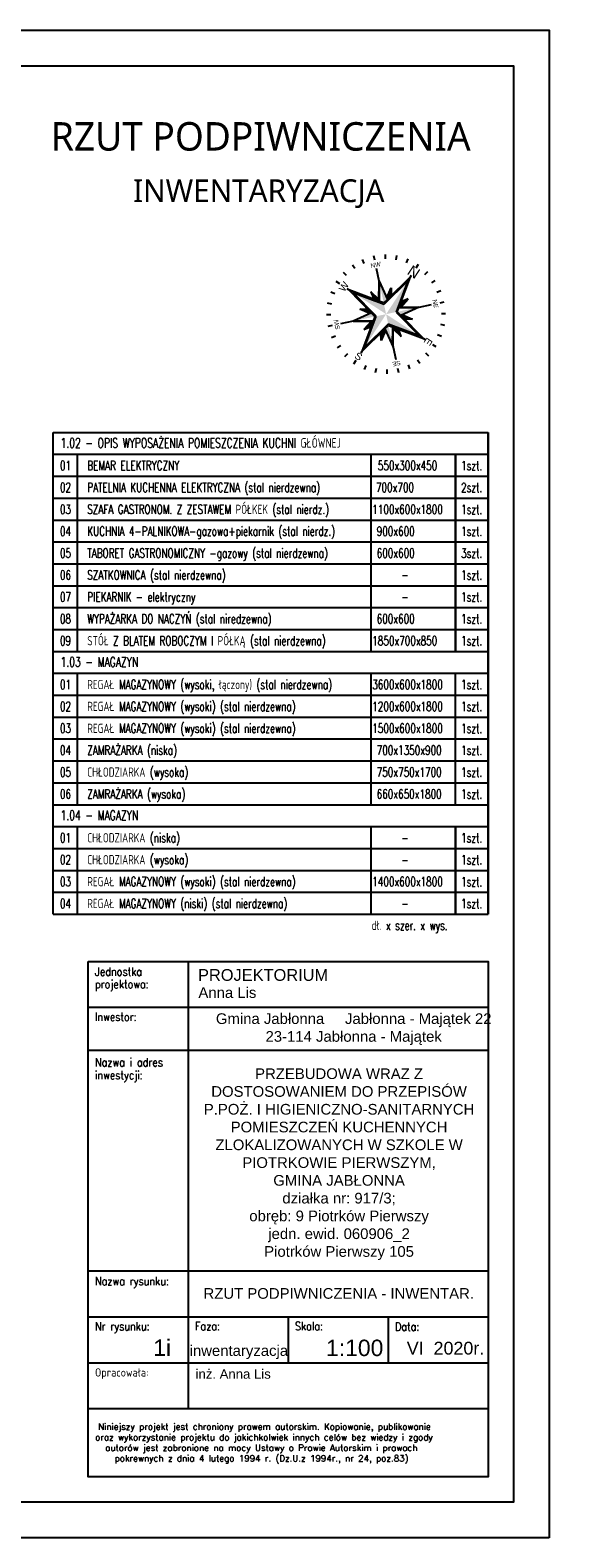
# Model space of a CAD drawing. Header units: millimetres. Extents: x 31969 to 285678, y -69766 to -1123.
# Tile 107 of 161: x 143771 to 144842, y -8681 to -5711. Entities that reach past the tile are written whole.
import ezdxf
from ezdxf.enums import TextEntityAlignment as Align

# ---------------------------------------------------------------- set-up
doc = ezdxf.new("R2010")
doc.units = ezdxf.units.MM
for name, color, linetype in [('a-biblioteka', 251, 'Continuous'), ('a-opis 1', 3, 'Continuous'), ('a-opis 2', 1, 'Continuous'), ('a-opis technologii 1', 5, 'Continuous'), ('a-ramka', 7, 'Continuous')]:
    doc.layers.add(name, color=color, linetype=linetype)
doc.styles.add('APLUS', font='arial.ttf', dxfattribs={"width": 0.6})
doc.styles.add('IREK', font='simplex.shx', dxfattribs={"width": 0.8})
doc.styles.add('MAREK', font='simplex.shx')
doc.styles.add('PRZEKRÓJ2', font='l_10646.ttf')
doc.styles.add('RS01507', font='romans.shx', dxfattribs={"width": 0.7, "height": 0.15})
doc.styles.add('TABELA2', font='arial.ttf', dxfattribs={"height": 10})

# ---------------------------------------------------------------- blocks, each defined once
blk = doc.blocks.new('SYMBOL N')
for p, q in [((-129.1, 193.2), (-138.9, 207.9)), ((-89.1, 214.5), (-95.9, 230.9)), ((-46, 227.7), (-49.5, 245.1)), ((0, 232.3), (0, 250)), ((0, 186.9), (0, 195.9)), ((45.4, 227.8), (48.8, 245.2)), ((88.7, 214.7), (95.5, 231.1)), ((128.6, 193.5), (138.3, 208.2)), ((-193.5, 128.5), (-208.2, 138.3)), ((-164.2, 164.3), (-176.7, 176.8)), ((-100, 100), (-138.1, 138.1)), ((-30.4, 30.4), (0, 167)), ((0, 186.9), (-29.3, 55.1)), ((29.3, 55), (0, 186.9)), ((0, 167), (30.4, 30.4)), ((100.1, 100), (138.2, 138.1)), ((164.3, 164.2), (176.8, 176.7)), ((193.2, 129.1), (207.9, 138.9)), ((-214.7, 88.7), (-231, 95.5)), ((-29.2, 55.1), (-100, 100.1)), ((-100, 100.1), (-55, 29.4)), ((-92.9, 93), (-52.7, 29.9)), ((-35.2, 58.8), (-43.2, 104.4)), ((-43.2, 104.4), (-24.3, 77.4)), ((-31.7, 56.6), (-37.9, 91.4)), ((-37.9, 91.4), (-25.2, 73.4)), ((-37.9, 91.4), (-27, 65.3)), ((-37.8, 91.5), (-27, 65.3)), ((43.4, 104.4), (24.4, 77.5)), ((38, 91.4), (25.3, 73.4)), ((38, 91.4), (27.1, 65.3)), ((38, 91.4), (27.1, 65.2)), ((29.3, 55), (100.1, 100)), ((29.8, 52.8), (93, 93)), ((31.8, 56.6), (38, 91.4)), ((35.3, 58.8), (43.4, 104.4)), ((100.1, 100), (55.1, 29.3)), ((214.5, 89.1), (230.9, 95.9)), ((-232.3, 0), (-250, 0)), ((-227.8, 45.4), (-245.2, 48.8)), ((-186.9, 0), (-195.8, 0)), ((-55, 29.3), (-186.9, 0)), ((-186.9, 0), (-55, -29.3)), ((-167, 0), (-30.4, 30.4)), ((-30.4, -30.4), (-167, 0)), ((-58.8, 35.3), (-104.4, 43.4)), ((-104.4, 43.4), (-77.5, 24.4)), ((-91.4, 38), (-65.3, 27.1)), ((-56.6, 31.8), (-91.4, 38)), ((-91.4, 38), (-73.4, 25.3)), ((-91.4, 38), (-65.2, 27.1)), ((-34, 34), (-55, 29.3)), ((-29.3, 55.1), (-34, 34)), ((34, 34), (29.3, 55)), ((30.4, 30.4), (167, 0)), ((167, 0), (30.4, -30.4)), ((55.1, 29.3), (34, 34)), ((186.9, 0), (55.1, 29.3)), ((55.1, -29.3), (186.9, 0)), ((56.6, 31.7), (91.4, 37.9)), ((58.8, 35.2), (104.4, 43.2)), ((91.4, 37.9), (65.3, 27)), ((91.4, 37.9), (73.4, 25.2)), ((104.4, 43.2), (77.4, 24.3)), ((186.9, 0), (195.9, 0)), ((227.7, 46), (245.1, 49.5)), ((232.3, 0), (250, 0)), ((-227.7, -46), (-245.1, -49.5)), ((-104.4, -43.4), (-77.5, -24.4)), ((-58.8, -35.3), (-104.4, -43.4)), ((-55, -29.3), (-100, -100.1)), ((-100, -100.1), (-29.3, -55.1)), ((-93, -93), (-29.8, -52.8)), ((-91.5, -37.8), (-65.3, -27)), ((-91.4, -38), (-73.4, -25.3)), ((-91.4, -38), (-65.3, -27.1)), ((-56.6, -31.8), (-91.4, -38)), ((-55, -29.3), (-34, -34)), ((-35.2, -58.8), (-43.2, -104.4)), ((-31.7, -56.6), (-37.9, -91.4)), ((-34, -34), (-29.3, -55.1)), ((0, -167), (-30.4, -30.4)), ((-29.3, -55.1), (0, -186.9)), ((30.4, -30.4), (0, -167)), ((0, -186.9), (29.3, -55)), ((29.3, -55), (34, -34)), ((100.1, -100), (29.4, -55)), ((31.8, -56.6), (38, -91.4)), ((34, -34), (55.1, -29.3)), ((35.3, -58.8), (43.4, -104.4)), ((52.9, -29.8), (93.1, -92.9)), ((55.1, -29.3), (100.1, -100)), ((56.6, -31.7), (91.4, -37.9)), ((58.8, -35.2), (104.4, -43.2)), ((91.4, -37.9), (65.3, -27)), ((91.4, -37.9), (73.4, -25.2)), ((104.4, -43.2), (77.4, -24.3)), ((227.9, -45.3), (245.2, -48.7)), ((-214.5, -89.1), (-230.9, -95.9)), ((-100, -100), (-138.1, -138.1)), ((-43.2, -104.4), (-24.3, -77.4)), ((-37.9, -91.4), (-27, -65.3)), ((-37.9, -91.4), (-27, -65.3)), ((-37.9, -91.4), (-25.2, -73.4)), ((43.4, -104.4), (24.4, -77.5)), ((38, -91.4), (25.3, -73.4)), ((37.9, -91.4), (27, -65.3)), ((38, -91.4), (27.1, -65.3)), ((100.1, -100), (138.2, -138.1)), ((214.8, -88.6), (231.1, -95.4)), ((-193.2, -129.1), (-207.9, -138.9)), ((-164.2, -164.3), (-176.7, -176.8)), ((0, -186.9), (0, -195.8)), ((164.3, -164.3), (176.8, -176.8)), ((193.6, -128.5), (208.3, -138.3)), ((-128.4, -193.5), (-138.2, -208.2)), ((-88.6, -214.7), (-95.4, -231)), ((-45.3, -227.8), (-48.7, -245.1)), ((0, -232.3), (0, -250)), ((46, -227.7), (49.5, -245.1)), ((89.1, -214.5), (95.9, -230.9)), ((129.1, -193.2), (138.9, -207.9))]:
    blk.add_line(p, q)
for points in [[(30.4, 30.4), (0, 167), (0, 0)], [(-33.9, 34), (-92.9, 93), (-29.7, 52.8)], [(-25.2, 73.4), (-37.8, 91.5), (-27, 65.3)], [(27.1, 65.2), (38, 91.4), (29.4, 55.1), (31.8, 56.7)], [(34, 34), (52.8, 29.8), (93, 93)], [(-30.4, 30.4), (-167, 0), (0, 0)], [(-65.2, 27.1), (-91.4, 38), (-55.1, 29.4), (-56.6, 31.8)], [(0, -167), (0, 0), (-30.4, -30.4)], [(30.4, -30.4), (167, 0), (0, 0)], [(73.4, 25.2), (91.4, 37.9), (65.3, 27)], [(-34, -34), (-93, -93), (-52.8, -29.8)], [(-73.4, -25.2), (-91.5, -37.8), (-65.3, -27)], [(-27, -65.3), (-37.9, -91.4), (-29.3, -55.1), (-31.7, -56.7)], [(93.1, -92.9), (34, -34), (29.9, -52.7)], [(65.3, -27), (91.4, -37.9), (55.1, -29.3), (56.7, -31.7)], [(25.2, -73.4), (37.9, -91.4), (27, -65.3)]]:
    blk.add_solid(points)
at = {"style": 'APLUS'}
blk.add_text('W', height=29.9, dxfattribs=at).set_placement((0, 211.8), align=Align.MIDDLE)
for s, height, rotation, p in [('SW', 18.69, 45, (-149.8, 149.8)), ('NW', 18.69, 315, (149.8, 149.8)), ('S', 29.9, 270, (-211.8, 0)), ('N', 44.9, 270, (211.8, -0.7)), ('SE', 18.69, 135, (-149.8, -149.8)), ('NE', 18.69, 225, (149.8, -149.8)), ('E', 29.9, 180, (0, -211.8))]:
    blk.add_text(s, height=height, rotation=rotation, dxfattribs=at).set_placement(p, align=Align.MIDDLE)

msp = doc.modelspace()

# ---------------------------------------------------------------- linework, layer by layer
at = {"layer": 'a-opis 1', "ltscale": 0.5}
for p, q in [((144082.2, -7545.59), (144082.2, -8335.81)), ((143885.16, -7635.23), (144673.33, -7635.23)), ((143885.16, -7720.33), (144673.33, -7720.33)), ((144476.28, -7720.33), (144673.33, -7720.33)), ((143885.16, -8155.23), (144673.33, -8155.23)), ((143885.16, -8245.52), (144673.33, -8245.52)), ((144279.24, -8245.52), (144279.24, -8335.81)), ((144476.28, -8245.52), (144476.28, -8335.81)), ((143885.16, -8335.81), (144673.33, -8335.81)), ((143885.16, -8335.81), (144673.33, -8335.81)), ((144082.2, -8335.81), (144082.2, -8426.11)), ((143885.16, -8426.11), (144673.33, -8426.11)), ((143885.16, -8426.11), (144673.33, -8426.11))]:
    msp.add_line(p, q, dxfattribs=at)
at = {"layer": 'a-opis 2'}
for p, q in [((143815.93, -6503.3), (144673.33, -6503.3)), ((143815.93, -7452.35), (143815.93, -6503.3)), ((144673.33, -6503.3), (144673.33, -7452.35)), ((144673.33, -7452.35), (144673.33, -6503.3)), ((143815.93, -6546.43), (144673.33, -6546.43)), ((143863.49, -6546.43), (143863.49, -6934.68)), ((144442.34, -6546.43), (144442.34, -6934.68)), ((144609.08, -6546.43), (144609.08, -6934.68)), ((144609.08, -6934.68), (144609.08, -6546.43)), ((143815.93, -6589.57), (144673.33, -6589.57)), ((143815.93, -6632.71), (144673.33, -6632.71)), ((143815.93, -6632.71), (144673.33, -6632.71)), ((143815.93, -6632.71), (144673.33, -6632.71)), ((143815.93, -6675.85), (144673.33, -6675.85)), ((143815.93, -6718.99), (144673.33, -6718.99)), ((143815.93, -6762.13), (144673.33, -6762.13)), ((143815.93, -6762.13), (144673.33, -6762.13)), ((143815.93, -6762.13), (144673.33, -6762.13)), ((143815.93, -6805.27), (144673.33, -6805.27)), ((143815.93, -6848.41), (144673.33, -6848.41)), ((143815.93, -6891.54), (144673.33, -6891.54)), ((143815.93, -6934.68), (144673.33, -6934.68)), ((143815.93, -6977.82), (144673.33, -6977.82)), ((143863.49, -6977.82), (143863.49, -7236.65)), ((144442.34, -6977.82), (144442.34, -7236.65)), ((144609.08, -7236.65), (144609.08, -6977.82)), ((143815.93, -7020.96), (144673.33, -7020.96)), ((143815.93, -7064.1), (144673.33, -7064.1)), ((143815.93, -7107.24), (144673.33, -7107.24)), ((143815.93, -7150.38), (144673.33, -7150.38)), ((143815.93, -7193.52), (144673.33, -7193.52)), ((143815.93, -7193.52), (144673.33, -7193.52)), ((143815.93, -7193.52), (144673.33, -7193.52)), ((143815.93, -7236.65), (144673.33, -7236.65)), ((143815.93, -7279.79), (144673.33, -7279.79)), ((143815.93, -7279.79), (144673.33, -7279.79)), ((143815.93, -7279.79), (144673.33, -7279.79)), ((143863.49, -7279.79), (143863.49, -7452.35)), ((144442.34, -7279.79), (144442.34, -7452.35)), ((144609.08, -7279.79), (144609.08, -7452.35)), ((144609.08, -7452.35), (144609.08, -7279.79)), ((143815.93, -7322.93), (144673.33, -7322.93)), ((143815.93, -7366.07), (144673.33, -7366.07)), ((143815.93, -7366.07), (144673.33, -7366.07)), ((143815.93, -7366.07), (144673.33, -7366.07)), ((143815.93, -7409.21), (144673.33, -7409.21)), ((143815.93, -7452.35), (144673.33, -7452.35))]:
    msp.add_line(p, q, dxfattribs=at)
at = {"layer": 'a-opis 2', "ltscale": 2}
msp.add_lwpolyline([(143885.16, -7545.59), (144673.33, -7545.59), (144673.33, -8560.89), (143885.16, -8560.89)], close=True, dxfattribs=at)
msp.add_lwpolyline([(143885.16, -7545.59), (144673.33, -7545.59), (144673.33, -8560.89), (143885.16, -8560.89)], close=True, dxfattribs=at)
at = {"layer": 'a-ramka', "ltscale": 0.5}
for points in [[(144793.33, -8680.89), (139893.33, -8680.89), (139893.33, -5710.89), (144793.33, -5710.89)], [(140143.33, -5780.89), (144723.33, -5780.89), (144723.33, -8610.89), (140143.33, -8610.89)]]:
    msp.add_lwpolyline(points, close=True, dxfattribs=at)

# ---------------------------------------------------------------- block references
at = {"layer": 'a-biblioteka', "xscale": 0.4689920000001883, "yscale": 0.4689920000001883, "zscale": 0.4689920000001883, "rotation": 56.9038412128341}
msp.add_blockref('SYMBOL N', (144472.13, -6270.36), dxfattribs=at)

# ---------------------------------------------------------------- texts
at = {"layer": 'a-opis 1', "ltscale": 40, "style": 'RS01507', "width": 0.7}
for s, height, p in [('01', 18.249, (143829.16, -6577.63)), ('BEMAR ELEKTRYCZNY', 18.2489, (143883.09, -6577.63)), ('550x300x450', 18.2489, (144455.74, -6577.63)), ('1szt.', 18.249, (144619.84, -6577.88)), ('02', 18.249, (143829.16, -6620.77)), ('PATELNIA KUCHENNA ELEKTRYCZNA (stal nierdzewna)', 18.2489, (143883.09, -6620.77)), (' 700x700', 18.249, (144443.37, -6620.77)), ('2szt.', 18.249, (144619.84, -6621.02)), ('03', 18.249, (143829.16, -6663.91)), ('SZAFA GASTRONOM. Z ZESTAWEM PÓŁKEK (stal nierdz.)', 18.2489, (143883.09, -6663.91)), ('1100x600x1800', 18.2489, (144444.82, -6663.91)), ('1szt.', 18.249, (144619.84, -6664.16)), ('04', 18.249, (143829.16, -6707.04)), ('KUCHNIA 4-PALNIKOWA-gazowa+piekarnik (stal nierdz.)', 18.2489, (143883.09, -6707.04)), (' 900x600', 18.249, (144444.82, -6707.04)), ('1szt.', 18.249, (144619.84, -6707.3)), ('05', 18.249, (143829.16, -6750.18)), ('TABORET GASTRONOMICZNY -gazowy (stal nierdzewna)', 18.2489, (143883.09, -6750.18)), (' 600x600', 18.249, (144444.82, -6750.18)), ('3szt.', 18.249, (144619.84, -6750.44)), ('06', 18.249, (143829.16, -6793.32)), ('SZATKOWNICA (stal nierdzewna)', 18.2489, (143883.09, -6793.32)), ('      -', 18.249, (144444.82, -6793.32)), ('1szt.', 18.249, (144619.84, -6793.57)), ('07', 18.249, (143829.16, -6836.46)), ('PIEKARNIK - elektryczny', 18.2489, (143883.09, -6836.46)), ('      -', 18.249, (144444.82, -6836.46)), ('1szt.', 18.249, (144619.84, -6836.71)), ('WYPAŻARKA DO NACZYŃ (stal niredzewna)', 18.2489, (143883.09, -6879.6)), ('08', 18.249, (143829.16, -6879.6)), (' 600x600', 18.249, (144444.82, -6879.6)), ('1szt.', 18.249, (144619.84, -6879.85)), ('09', 18.249, (143829.16, -6922.74)), ('STÓŁ Z BLATEM ROBOCZYM I PÓŁKĄ (stal nierdzewna)', 18.2489, (143883.09, -6922.74)), ('1850x700x850', 18.2489, (144444.82, -6922.74)), ('1szt.', 18.249, (144619.84, -6922.99)), ('01', 18.249, (143829.16, -7009.02)), ('REGAŁ MAGAZYNOWY (wysoki, łączony) (stal nierdzewna)', 18.2489, (143883.09, -7009.02)), ('3600x600x1800', 18.2489, (144444.82, -7009.02)), ('1szt.', 18.249, (144619.84, -7009.27)), ('02', 18.249, (143829.16, -7052.15)), ('REGAŁ MAGAZYNOWY (wysoki) (stal nierdzewna)', 18.2489, (143883.09, -7052.15)), ('1200x600x1800', 18.2489, (144444.82, -7052.15)), ('1szt.', 18.249, (144619.84, -7052.41)), ('03', 18.249, (143829.16, -7095.29)), ('REGAŁ MAGAZYNOWY (wysoki) (stal nierdzewna)', 18.2489, (143883.09, -7095.29)), ('1500x600x1800', 18.2489, (144444.82, -7095.29)), ('1szt.', 18.249, (144619.84, -7095.55)), ('04', 18.249, (143829.16, -7138.43)), ('ZAMRAŻARKA (niska)', 18.2489, (143883.09, -7138.43)), (' 700x1350x900', 18.2489, (144444.82, -7138.43)), ('1szt.', 18.249, (144619.84, -7138.68)), ('05', 18.249, (143829.16, -7181.57)), ('CHŁODZIARKA (wysoka)', 18.2489, (143883.09, -7181.57)), (' 750x750x1700', 18.2489, (144444.82, -7181.57)), ('1szt.', 18.249, (144619.84, -7181.82)), ('06', 18.249, (143829.16, -7224.71)), ('ZAMRAŻARKA (wysoka)', 18.2489, (143883.09, -7224.71)), (' 660x650x1800', 18.2489, (144444.82, -7224.71)), ('1szt.', 18.249, (144619.84, -7224.96)), ('01', 18.249, (143829.16, -7310.99)), ('CHŁODZIARKA (niska)', 18.2489, (143883.09, -7310.99)), ('      -', 18.249, (144444.82, -7310.99)), ('1szt.', 18.249, (144619.84, -7311.24)), ('02', 18.249, (143829.16, -7354.13)), ('CHŁODZIARKA (wysoka)', 18.2489, (143883.09, -7354.13)), ('      -', 18.249, (144444.82, -7354.13)), ('1szt.', 18.249, (144619.84, -7354.38)), ('03', 18.249, (143829.16, -7397.26)), ('REGAŁ MAGAZYNOWY (wysoki) (stal nierdzewna)', 18.2489, (143883.09, -7397.26)), ('1400x600x1800', 18.2489, (144444.82, -7397.26)), ('1szt.', 18.249, (144619.84, -7397.52)), ('04', 18.249, (143829.16, -7440.4)), ('REGAŁ MAGAZYNOWY (niski) (stal nierdzewna)', 18.2489, (143883.09, -7440.4)), ('1szt.', 18.249, (144619.84, -7440.66)), ('      -', 18.249, (144444.82, -7440.4)), ('dł. x szer. x wys.', 18.2489, (144443.61, -7483.54))]:
    msp.add_text(s, height=height, dxfattribs=at).set_placement(p)
at = {"layer": 'a-opis 1', "ltscale": 0.5, "style": 'IREK', "width": 0.85}
for s, height, p in [('Jednostka ', 16.33, (143898.37, -7573.71)), ('projektowa:', 16.3296, (143898.37, -7598.25)), ('Inwestor:', 16.33, (143898.37, -7662.65)), ('Nazwa i adres', 16.3296, (143898.37, -7752.3)), ('inwestycji:', 16.3296, (143898.37, -7777.54)), ('Nazwa rysunku:', 16.3296, (143898.37, -8183.3)), ('Nr rysunku:', 16.3296, (143898.37, -8272.3)), ('Faza:', 16.33, (144095.41, -8271.9)), ('Skala:', 16.33, (144292.45, -8271.9)), ('Data:', 16.33, (144489.49, -8272.95)), ('Opracowała:', 16.3296, (143898.37, -8363.24))]:
    msp.add_text(s, height=height, dxfattribs=at).set_placement(p)
at = {"layer": 'a-opis 1', "ltscale": 0.5, "style": 'TABELA2'}
for s, height, p in [('PROJEKTORIUM', 23.1094, (144101.43, -7583.65)), ('Anna Lis', 21.009, (144102.18, -7617.29)), ('RZUT PODPIWNICZENIA - INWENTAR.', 21.0086, (144112.24, -8209.92)), ('1i', 32.332, (144013.1, -8322.47)), ('inwentaryzacja', 21.0086, (144084.85, -8322.47)), ('1:100', 32.332, (144353.68, -8322.82)), ('VI  2020r.', 25.21, (144512.89, -8319.84)), ('inż. Anna Lis', 18.5296, (144096.59, -8367.38))]:
    msp.add_text(s, height=height, dxfattribs=at).set_placement(p)
at = {"layer": 'a-opis 1', "ltscale": 0.5}
for s, insert, char_height, width, attachment_point, style in [('{\\fArial|b0|i0|c238|p34;Gmina Jabłonna     Jabłonna - Majątek 22^I\\P23-114 Jabłonna - Majątek}', (144408.22, -7678.8, -76410), 21.0086, 666.0385, 5, 'TABELA2'), ('{\\fArial|b0|i0|c238|p34;\\PPRZEBUDOWA WRAZ Z DOSTOSOWANIEM DO PRZEPISÓW P.POŻ. I HIGIENICZNO-SANITARNYCH POMIESZCZEŃ KUCHENNYCH ZLOKALIZOWANYCH W SZKOLE W PIOTRKOWIE PIERWSZYM, \\PGMINA JABŁONNA\\Pdziałka nr: 917/3; \\Pobręb: 9 Piotrków Pierwszy \\Pjedn. ewid. 060906_2\\PPiotrków Pierwszy 105}', (144379.41, -7927.33, 76410), 21.00857, 583.3186, 5, 'TABELA2'), ('{\\W1.04846; }Niniejszy projekt jest chroniony prawem autorskim. Kopiowanie, publikowanie \\P{\\W0.31162; }oraz wykorzystanie projektu do jakichkolwiek innych celów bez wiedzy i zgody \\P{\\W2.68004; }autorów jest zabronione na mocy Ustawy o Prawie Autorskim i prawach \\P{\\W4.83793; }pokrewnych z dnia 4 lutego 1994 r. (Dz.U.z 1994r., nr 24, poz.83)', (143895.52, -8455.56), 12.5, 764.7867, 1, 'MAREK')]:
    msp.add_mtext(s, dxfattribs=dict(at, insert=insert, char_height=char_height, width=width, attachment_point=attachment_point, style=style))
at = {"layer": 'a-opis 2', "ltscale": 2, "style": 'PRZEKRÓJ2'}
for s, height, p in [('RZUT PODPIWNICZENIA', 56.0756, (143811.43, -5948.21)), ('INWENTARYZACJA', 44.8605, (143973.31, -6049.62))]:
    msp.add_text(s, height=height, dxfattribs=at).set_placement(p)
at = {"layer": 'a-opis technologii 1', "ltscale": 40, "style": 'RS01507', "width": 0.7}
for s, p in [('1.02 - OPIS WYPOSAŻENIA POMIESZCZENIA KUCHNI GŁÓWNEJ', (143830.51, -6533.55)), ('1.03 - MAGAZYN', (143830.51, -6964.94)), ('1.04 - MAGAZYN', (143830.51, -7266.91))]:
    msp.add_text(s, height=18.9723, dxfattribs=at).set_placement(p)

doc.saveas('drawing.dxf')
